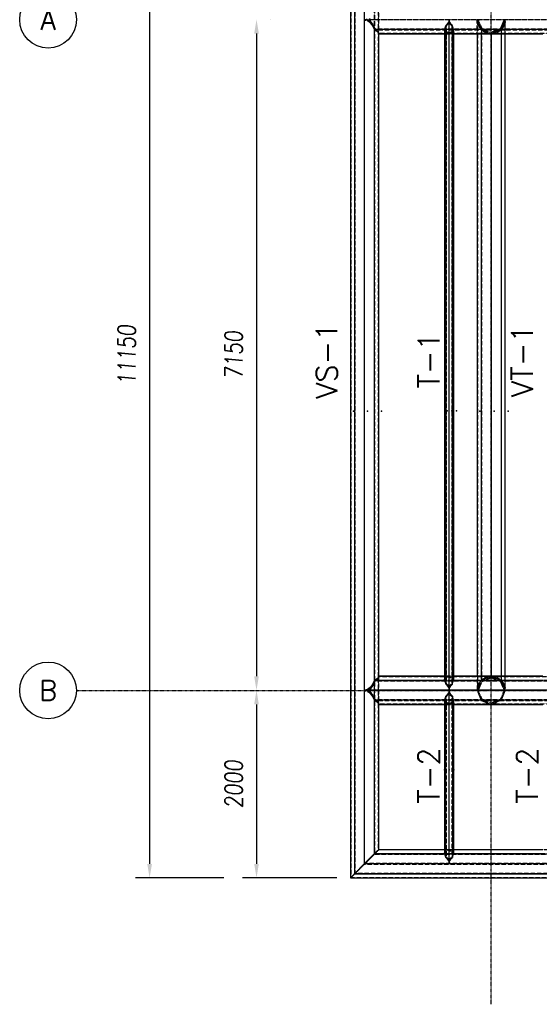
# Model space of a CAD drawing. Extents: x 463450 to 504470, y 98709 to 135344.
# Tile 1 of 20: x 463541 to 469081, y 98709 to 109205. Entities that reach past the tile are written whole.
import ezdxf
from ezdxf.enums import TextEntityAlignment as Align

# ---------------------------------------------------------------- set-up
doc = ezdxf.new("R2010")
doc.units = 0
doc.header["$LTSCALE"] = 10
doc.header["$MEASUREMENT"] = 0
doc.linetypes.add('DASHDOT', pattern=[1, 0.5, -0.25, 0, -0.25])
doc.linetypes.add('HIDDEN', pattern=[0.375, 0.25, -0.125])
doc.layers.get('0').update_dxf_attribs({"linetype": 'CONTINUOUS'})
doc.layers.get('Defpoints').update_dxf_attribs({"linetype": 'CONTINUOUS'})
for name, color, linetype in [('A', 2, 'DASHDOT'), ('BOLA', 4, 'CONTINUOUS'), ('COTAS', 7, 'CONTINUOUS'), ('FORIR', 4, 'CONTINUOUS'), ('G', 3, 'CONTINUOUS'), ('mark3d', 2, 'CONTINUOUS'), ('TR', 6, 'HIDDEN'), ('TXT1', 7, 'CONTINUOUS')]:
    doc.layers.add(name, color=color, linetype=linetype)
doc.styles.add('PADRAO MTL', font='txt.shx', dxfattribs={"width": 0.8, "oblique": 5})
doc.styles.add('POS', font='ROMANS', dxfattribs={"width": 0.7})
doc.styles.add('REGUA175', font='txt.shx', dxfattribs={"width": 0.7, "height": 4.45})
doc.styles.get("Standard").update_dxf_attribs({"font": 'txt.shx', "width": 0.7, "oblique": 5})
doc.dimstyles.new('1-75', dxfattribs={"dimscale": 75, "dimtxt": 2.5, "dimasz": 2, "dimexe": 2, "dimexo": 2, "dimgap": 2, "dimtad": 1, "dimdec": 0, "dimdsep": 46, "dimtxsty": 'PADRAO MTL', "dimcen": 3, "dimclrd": 1, "dimclre": 1, "dimclrt": 7, "dimadec": 0, "dimazin": 0, "dimtfac": 1, "dimtdec": 0, "dimtmove": 0, "dimatfit": 3, "dimfxl": 1, "dimtfill": 1, "dimtolj": 1, "dimarcsym": 0})

# ---------------------------------------------------------------- blocks, each defined once
blk = doc.blocks.new('3D_INFOM')
blk.add_point((0, 0))
at = {"layer": 'FORIR', "flags": 1}
blk.add_attdef('MARK', (8, -4), '', height=5.26, dxfattribs=at)
blk = doc.blocks.new('3D_INFOTEXT')
blk.add_point((0, 0))
at = {"flags": 1}
for tag, p in [('MAR_PEZ', (7, 4)), ('POS_PEZ', (8, -4)), ('NOM_PRO', (8, -13)), ('LUN_PRO', (7, -22)), ('MAT_PRO', (8, -30)), ('HANDLE', (7, -39))]:
    blk.add_attdef(tag, p, '', height=5.26, dxfattribs=at)
blk = doc.blocks.new('Bola_3')
at = {"layer": 'BOLA'}
blk.add_circle((5.04, -1.01), 4.03, dxfattribs=at)
at = {"layer": 'BOLA', "color": 3, "style": 'REGUA175'}
blk.add_attdef('Z1B', text='', height=2.85, dxfattribs=at).set_placement((5.04, -1.01), align=Align.MIDDLE)
blk = doc.blocks.new('*D60')
at = {"layer": 'COTAS', "color": 1, "lineweight": -2, "transparency": 16777216}
for p, q in [((466216, 109206), (466216, 109206)), ((466066, 109056), (466066, 102206)), ((466216, 102056), (466216, 102056))]:
    blk.add_line(p, q, dxfattribs=at)
at = {"layer": 'COTAS', "color": 1, "transparency": 16777216}
for points in [[(466041, 109056), (466091, 109056), (466066, 109206)], [(466041, 102206), (466091, 102206), (466066, 102056)]]:
    blk.add_solid(points, dxfattribs=at)
at = {"layer": 'Defpoints', "color": 0, "transparency": 16777216}
for p in [(466066, 109206), (466066, 102056), (466066, 102056)]:
    blk.add_point(p, dxfattribs=at)
at = {"layer": 'COTAS', "color": 7, "transparency": 16777216, "insert": (465822, 105631), "char_height": 187.5, "attachment_point": 5, "rotation": 90, "style": 'PADRAO MTL', "bg_fill": 3, "box_fill_scale": 1.25, "bg_fill_color": 256, "bg_fill_true_color": 13158600, "bg_fill_transparency": 0}
blk.add_mtext('\\A1;7150', dxfattribs=at)
blk = doc.blocks.new('*D62')
at = {"layer": 'COTAS', "color": 1, "lineweight": -2, "transparency": 16777216}
for p, q in [((466216, 102056), (466216, 102056)), ((466066, 101906), (466066, 100206)), ((466921, 100056), (465916, 100056))]:
    blk.add_line(p, q, dxfattribs=at)
at = {"layer": 'COTAS', "color": 1, "transparency": 16777216}
for points in [[(466041, 101906), (466091, 101906), (466066, 102056)], [(466041, 100206), (466091, 100206), (466066, 100056)]]:
    blk.add_solid(points, dxfattribs=at)
at = {"layer": 'Defpoints', "color": 0, "transparency": 16777216}
for p in [(466066, 102056), (466066, 100056), (467071, 100056)]:
    blk.add_point(p, dxfattribs=at)
at = {"layer": 'COTAS', "color": 7, "transparency": 16777216, "insert": (465822, 101056), "char_height": 187.5, "attachment_point": 5, "rotation": 90, "style": 'PADRAO MTL', "bg_fill": 3, "box_fill_scale": 1.25, "bg_fill_color": 256, "bg_fill_true_color": 13158600, "bg_fill_transparency": 0}
blk.add_mtext('\\A1;2000', dxfattribs=at)
blk = doc.blocks.new('*D59')
at = {"layer": 'COTAS', "color": 1, "lineweight": -2, "transparency": 16777216}
for p, q in [((465716, 111206), (464776, 111206)), ((464926, 111056), (464926, 100206)), ((465716, 100056), (464776, 100056))]:
    blk.add_line(p, q, dxfattribs=at)
at = {"layer": 'COTAS', "color": 1, "transparency": 16777216}
for points in [[(464901, 111056), (464951, 111056), (464926, 111206)], [(464901, 100206), (464951, 100206), (464926, 100056)]]:
    blk.add_solid(points, dxfattribs=at)
at = {"layer": 'Defpoints', "color": 0, "transparency": 16777216}
for p in [(465866, 111206), (464926, 100056), (465866, 100056)]:
    blk.add_point(p, dxfattribs=at)
at = {"layer": 'COTAS', "color": 7, "transparency": 16777216, "insert": (464682, 105631), "char_height": 187.5, "attachment_point": 5, "rotation": 90, "style": 'PADRAO MTL', "bg_fill": 3, "box_fill_scale": 1.25, "bg_fill_color": 256, "bg_fill_true_color": 13158600, "bg_fill_transparency": 0}
blk.add_mtext('\\A1;11150', dxfattribs=at)
blk = doc.blocks.new('mark3d1')
at = {"layer": 'mark3d', "color": 4, "style": 'POS'}
blk.add_attdef('MARK', text='', height=3, dxfattribs=at).set_placement((7.18, -1.23), align=Align.CENTER)

msp = doc.modelspace()

# ---------------------------------------------------------------- linework, layer by layer
at = {"layer": 'A'}
for p, q in [((468568.7, 98709), (468568.7, 114233)), ((464144.9, 102055.5), (486660.7, 102055.5))]:
    msp.add_line(p, q, dxfattribs=at)
at = {"layer": 'G'}
for p, q in [((467068.7, 111204.5), (467068.7, 100056.7)), ((467112.6, 100102.8), (467112.6, 111162.7)), ((467218.7, 100209.7), (467218.7, 111057.6)), ((467219.2, 109207.9), (467248, 109201)), ((467248, 109201), (467276.1, 109180.2)), ((467276.1, 109180.2), (467302, 109146.5)), ((468111.6, 109178.6), (468091, 109150.3)), ((468118.6, 109207.9), (468111.6, 109178.6)), ((468118.7, 102059.3), (468118.7, 109207.9)), ((468125.8, 109178.6), (468118.8, 109207.9)), ((468146.4, 109150.3), (468125.8, 109178.6)), ((467302, 109146.5), (467324.8, 109101.1)), ((467324.8, 109101.1), (467324.8, 109101)), ((467324.8, 102163.6), (467324.8, 109101.1)), ((467324.8, 109101), (467343.4, 109091.1)), ((468071.2, 109101), (467324.8, 109101)), ((467343.4, 109091.1), (467357.3, 109079.9)), ((467357.3, 109079.9), (467365.8, 109067.7)), ((467365.8, 109067.7), (467368.7, 109055)), ((467368.7, 102205.5), (467368.7, 109055)), ((467368.7, 109054.9), (468068.7, 109054.9)), ((468071.2, 109101), (468068.7, 109095.9)), ((468068.7, 109095.9), (468068.7, 102168.5)), ((468078.9, 109124.1), (468071.2, 109101)), ((468083.3, 109144.3), (468078.9, 109124.1)), ((468091, 109150.3), (468083.3, 109144.3)), ((468083.3, 109144.3), (468083.3, 102121.6)), ((468154, 109144.3), (468146.4, 109150.3)), ((468158.5, 109124.1), (468154, 109144.3)), ((468154, 102121.6), (468154, 109144.3)), ((468166.2, 109101), (468158.5, 109124.1)), ((468168.7, 109095.9), (468166.2, 109101)), ((469121.2, 109101), (468166.2, 109101)), ((468168.7, 102168.5), (468168.7, 109095.9)), ((468168.7, 109054.9), (469118.7, 109054.9)), ((468418.7, 109054.9), (468418.7, 102205.5)), ((468462.6, 109054.9), (468462.6, 102205.5)), ((468568.7, 109054.9), (468568.2, 109054.9)), ((468568.7, 109054.9), (468568.6, 109054.9)), ((468568.6, 109054.9), (468568.7, 109054.9)), ((468568.6, 109054.9), (468568.6, 109054.9)), ((468568.7, 109054.9), (468568.8, 109054.9)), ((468568.7, 109054.9), (468568.7, 102205.5)), ((468568.7, 109054.9), (468568.7, 109054.9)), ((468569.2, 109054.9), (468568.7, 109054.9)), ((468674.8, 109054.9), (468674.8, 102205.5)), ((468718.7, 102205.5), (468718.7, 109054.9)), ((467324.8, 102163.6), (467302, 102118.9)), ((467343.4, 102172.6), (467324.8, 102163.7)), ((467324.8, 102163.7), (468071.2, 102163.7)), ((467324.8, 102163.7), (467324.8, 102163.6)), ((467357.3, 102182.9), (467343.4, 102172.6)), ((467365.8, 102194), (467357.3, 102182.9)), ((467368.7, 102205.5), (467365.8, 102194)), ((468068.7, 102205.5), (467368.7, 102205.5)), ((468068.7, 102168.5), (468071.2, 102163.7)), ((468071.2, 102163.7), (468078.9, 102141.4)), ((468078.9, 102141.4), (468083.3, 102121.6)), ((468154, 102121.6), (468158.5, 102141.4)), ((468158.5, 102141.4), (468166.2, 102163.7)), ((468166.2, 102163.7), (468168.7, 102168.5)), ((468166.2, 102163.7), (469121.2, 102163.7)), ((468568.6, 102205.5), (468168.7, 102205.5)), ((468568.4, 102205.5), (468568.7, 102205.5)), ((468568.7, 102205.5), (468569, 102205.5)), ((469118.7, 102205.5), (468568.8, 102205.5)), ((467248, 102065.3), (467219.2, 102058.5)), ((467219.2, 102058.5), (467248, 102051.6)), ((468118.6, 102058.5), (467219.2, 102058.5)), ((467276.1, 102085.8), (467248, 102065.3)), ((467248, 102051.6), (467276.1, 102030.9)), ((467302, 102118.9), (467276.1, 102085.8)), ((467276.1, 102030.9), (467302, 101997.1)), ((468083.3, 102121.6), (468091, 102115.7)), ((468091, 102115.7), (468111.6, 102087.7)), ((468111.6, 102029.2), (468091, 102000.9)), ((468111.6, 102087.7), (468118.4, 102059.3)), ((468118.6, 102058.5), (468111.6, 102029.2)), ((468118.7, 102059.3), (468118.4, 102059.3)), ((468118.4, 102059.3), (468118.6, 102058.5)), ((468119, 102059.3), (468118.7, 102059.3)), ((468118.7, 100209.7), (468118.7, 102059.3)), ((468118.8, 102058.5), (468119, 102059.3)), ((468125.8, 102029.2), (468118.8, 102058.5)), ((469168.6, 102058.5), (468118.8, 102058.5)), ((468119, 102059.3), (468125.8, 102087.7)), ((468125.8, 102087.7), (468146.4, 102115.7)), ((468146.4, 102000.9), (468125.8, 102029.2)), ((468146.4, 102115.7), (468154, 102121.6)), ((467302, 101997.1), (467324.8, 101951.7)), ((467324.8, 101951.7), (467324.8, 101951.6)), ((467324.8, 100314.9), (467324.8, 101951.7)), ((467324.8, 101951.6), (467343.4, 101941.8)), ((468071.2, 101951.6), (467324.8, 101951.6)), ((467343.4, 101941.8), (467357.3, 101930.5)), ((467357.3, 101930.5), (467365.8, 101918.3)), ((467365.8, 101918.3), (467368.7, 101905.6)), ((468071.2, 101951.6), (468068.7, 101946.6)), ((468068.7, 101946.6), (468068.7, 100319.7)), ((468078.9, 101974.7), (468071.2, 101951.6)), ((468083.3, 101994.9), (468078.9, 101974.7)), ((468091, 102000.9), (468083.3, 101994.9)), ((468083.3, 100272.9), (468083.3, 101994.9)), ((468154, 101994.9), (468146.4, 102000.9)), ((468158.5, 101974.7), (468154, 101994.9)), ((468154, 101994.9), (468154, 100272.9)), ((468166.2, 101951.6), (468158.5, 101974.7)), ((468168.7, 101946.6), (468166.2, 101951.6)), ((469121.2, 101951.6), (468166.2, 101951.6)), ((468168.7, 100319.7), (468168.7, 101946.6)), ((467368.7, 100356.7), (467368.7, 101905.6)), ((467368.7, 101905.6), (468068.7, 101905.6)), ((468168.7, 101905.6), (469118.7, 101905.6)), ((468568.6, 101905.6), (468568.7, 101905.5)), ((468568.7, 101905.5), (468568.8, 101905.6)), ((467368.7, 100356.7), (467324.8, 100314.9)), ((468068.7, 100356.7), (467368.7, 100356.7)), ((469118.7, 100356.7), (468168.7, 100356.7)), ((467324.8, 100314.9), (467218.7, 100209.7)), ((467324.8, 100314.9), (468071.2, 100314.9)), ((468068.7, 100319.7), (468071.2, 100314.9)), ((468071.2, 100314.9), (468078.9, 100292.5)), ((468078.9, 100292.5), (468083.3, 100272.9)), ((468083.3, 100272.9), (468091.1, 100266.9)), ((468091.1, 100266.9), (468111.7, 100238.9)), ((468111.7, 100238.9), (468118.7, 100209.7)), ((468118.7, 100209.7), (468125.7, 100238.9)), ((468125.7, 100238.9), (468146.3, 100266.9)), ((468146.3, 100266.9), (468154, 100272.9)), ((468154, 100272.9), (468158.5, 100292.5)), ((468158.5, 100292.5), (468166.2, 100314.9)), ((468166.2, 100314.9), (468168.7, 100319.7)), ((468166.2, 100314.9), (469121.2, 100314.9)), ((467218.7, 100209.7), (467112.6, 100102.8)), ((467218.7, 100209.7), (485418.7, 100209.7)), ((467112.6, 100102.8), (467068.7, 100056.7)), ((467068.7, 100056.7), (485568.7, 100056.7)), ((467112.6, 100102.8), (485524.8, 100102.8))]:
    msp.add_line(p, q, dxfattribs=at)
at = {"layer": 'TR'}
for p, q in [((467071.3, 111201.9), (467071.3, 100059.4)), ((467114.5, 111160.8), (467114.5, 100104.6)), ((467322.9, 110952.5), (467322.9, 100313)), ((467366, 100354), (467366, 110907.3)), ((467324.8, 109101.1), (467324.8, 109313)), ((467368.7, 109055), (467368.7, 109354.9)), ((467248, 109209), (467218.7, 109202)), ((485418.7, 109201.9), (467218.7, 109201.9)), ((467218.7, 109201.8), (467248, 109194.9)), ((467248, 109194.9), (467276.1, 109174.5)), ((467276.1, 109214.5), (467259.2, 109202)), ((467259.2, 109202), (467276.1, 109189.8)), ((485378.2, 109202), (467259.2, 109202)), ((467259.5, 109207.8), (467276.1, 109195.6)), ((467276.1, 109195.6), (467302, 109161.8)), ((467276.1, 109189.8), (467302, 109156.6)), ((467276.1, 109174.5), (467302, 109141.3)), ((467302, 109161.8), (467324.8, 109116.4)), ((468118.7, 109172.6), (468102.5, 109150.3)), ((468134.9, 109150.3), (468118.7, 109172.6)), ((468418.7, 109204.9), (468462.6, 109098.8)), ((468418.7, 109054.9), (468418.7, 109204.9)), ((468418.7, 109204.9), (468421.6, 109175.6)), ((468421.3, 109178), (468421.3, 109054.9)), ((468421.6, 109175.6), (468430.1, 109147.5)), ((468471.6, 109107.8), (468431.4, 109204.9)), ((468706, 109204.9), (468665.8, 109107.8)), ((468674.8, 109098.8), (468718.7, 109204.9)), ((468715.8, 109175.6), (468707.3, 109147.5)), ((468718.7, 109204.9), (468715.8, 109175.6)), ((468716, 102082.5), (468716, 109178)), ((468718.7, 109054.9), (468718.7, 109204.9)), ((467302, 109156.6), (467324.8, 109112)), ((467302, 109141.3), (467324.7, 109096.8)), ((467324.7, 109096.8), (485312.7, 109096.8)), ((467324.8, 109096.7), (467324.7, 109096.8)), ((467324.8, 109116.4), (467328.5, 109105.4)), ((467324.8, 109112), (467328.4, 109101.3)), ((467343.4, 109087.8), (467324.8, 109096.7)), ((467343.4, 109094.1), (467328.4, 109101.3)), ((467328.4, 109101.3), (485309, 109101.3)), ((485308.9, 109105.4), (467328.5, 109105.4)), ((467328.5, 109105.4), (467343.4, 109097.5)), ((467343.4, 109097.5), (467357.3, 109086.2)), ((467357.3, 109083.9), (467343.4, 109094.1)), ((467357.3, 109077.6), (467343.4, 109087.8)), ((467357.3, 109086.2), (467365.8, 109074)), ((467365.8, 109072.8), (467357.3, 109083.9)), ((467365.8, 109066.5), (467357.3, 109077.6)), ((467365.8, 109074), (467368.7, 109061.3)), ((467368.7, 109061.3), (467365.8, 109072.8)), ((467368.7, 109054.9), (467365.8, 109066.5)), ((467368.7, 109055), (467368.7, 109061.3)), ((467368.7, 109061.3), (485268.7, 109061.3)), ((467368.7, 109061.3), (467368.7, 109061.3)), ((467368.7, 109055), (467368.7, 109054.9)), ((468075.6, 109081.9), (468068.7, 109095.9)), ((468068.7, 109054.9), (468168.7, 109054.9)), ((468166.2, 109101), (468071.2, 109101)), ((468075.9, 109101), (468073.4, 109095.9)), ((468080.4, 109081.9), (468073.4, 109095.9)), ((468073.4, 109095.9), (468073.4, 102168.5)), ((468083.3, 109071.6), (468075.6, 109081.9)), ((468083.7, 109124.1), (468075.9, 109101)), ((468086.7, 109073.4), (468080.4, 109081.9)), ((468100.9, 109067.5), (468083.3, 109071.6)), ((468086.7, 109137.9), (468083.7, 109124.1)), ((468102.5, 109150.3), (468086.7, 109137.9)), ((468086.7, 109137.9), (468086.7, 102127.8)), ((468112.4, 109067.5), (468086.7, 109073.4)), ((468118.7, 109065.1), (468100.9, 109067.5)), ((468118.7, 109066.7), (468112.4, 109067.5)), ((468136.5, 109067.5), (468118.7, 109065.1)), ((468125, 109067.5), (468118.7, 109066.7)), ((468150.7, 109073.4), (468125, 109067.5)), ((468150.7, 109137.9), (468134.9, 109150.3)), ((468154, 109071.6), (468136.5, 109067.5)), ((468150.7, 102127.8), (468150.7, 109137.9)), ((468153.7, 109124.1), (468150.7, 109137.9)), ((468157, 109081.9), (468150.7, 109073.4)), ((468161.5, 109101), (468153.7, 109124.1)), ((468161.8, 109081.9), (468154, 109071.6)), ((468163.9, 109095.9), (468157, 109081.9)), ((468163.9, 109095.9), (468161.5, 109101)), ((468168.7, 109095.9), (468161.8, 109081.9)), ((468163.9, 102168.5), (468163.9, 109095.9)), ((468421.3, 109054.9), (468421.3, 102082.5)), ((468430.1, 109147.5), (468444, 109121.6)), ((468444, 109121.6), (468462.6, 109098.8)), ((468462.6, 109098.8), (468462.6, 109054.9)), ((468462.6, 109098.8), (468568.6, 109054.9)), ((468485.4, 109080.2), (468462.6, 109098.8)), ((468462.6, 109098.8), (468462.6, 109054.9)), ((468464.5, 109097.3), (468464.5, 102163.1)), ((468485.4, 109080.2), (468464.5, 109097.3)), ((468464.5, 109097.3), (468464.5, 109054.9)), ((468568.7, 109067.6), (468471.6, 109107.8)), ((468511.3, 109066.3), (468485.4, 109080.2)), ((468539.4, 109057.8), (468511.3, 109066.3)), ((468568.2, 109054.9), (468539.4, 109057.8)), ((468665.8, 109107.8), (468568.7, 109067.6)), ((468568.7, 109054.9), (468568.7, 102205.5)), ((468568.8, 109054.9), (468674.8, 109098.8)), ((468598, 109057.8), (468569.2, 109054.9)), ((468598, 109057.8), (468569.2, 109054.9)), ((468626.1, 109066.3), (468598, 109057.8)), ((468652, 109080.2), (468626.1, 109066.3)), ((468674.8, 109098.8), (468652, 109080.2)), ((468672.9, 109097.3), (468672.9, 102163.1)), ((468672.9, 109097.3), (468672.9, 109061.3)), ((468672.9, 109061.3), (468672.9, 109054.9)), ((468672.9, 109054.9), (468672.9, 102163.1)), ((468693.4, 109121.6), (468674.8, 109098.8)), ((468674.8, 109098.8), (468674.8, 109054.9)), ((468707.3, 109147.5), (468693.4, 109121.6)), ((467324.7, 102159.5), (467302, 102114.2)), ((467324.8, 102148.3), (467302, 102103.6)), ((467324.8, 102144.2), (467302, 102098.8)), ((485312.7, 102159.5), (467324.7, 102159.5)), ((467324.7, 102159.5), (467324.8, 102159.5)), ((467324.8, 102159.5), (467343.4, 102169.4)), ((467324.8, 101951.7), (467324.8, 102163.6)), ((467328.5, 102159.1), (467324.8, 102148.3)), ((467328.4, 102155.1), (467324.8, 102144.2)), ((467328.4, 102155.1), (467343.4, 102163)), ((485309, 102155.1), (467328.4, 102155.1)), ((467343.4, 102166.3), (467328.5, 102159.1)), ((467328.5, 102159.1), (485308.9, 102159.1)), ((467343.4, 102169.4), (467357.3, 102180.6)), ((467357.3, 102176.5), (467343.4, 102166.3)), ((467343.4, 102163), (467357.3, 102174.3)), ((467357.3, 102180.6), (467365.8, 102192.8)), ((467365.8, 102187.6), (467357.3, 102176.5)), ((467357.3, 102174.3), (467365.8, 102186.5)), ((467365.8, 102192.8), (467368.7, 102205.5)), ((467365.8, 102186.5), (467368.7, 102199.2)), ((467368.7, 102199.1), (467365.8, 102187.6)), ((467368.7, 102199.1), (467368.7, 102205.5)), ((467368.7, 101905.6), (467368.7, 102205.5)), ((467368.7, 102205.5), (467368.7, 102205.5)), ((485268.7, 102199.2), (467368.7, 102199.2)), ((467368.7, 102199.2), (467368.7, 102199.1)), ((468168.7, 102205.5), (468068.7, 102205.5)), ((468068.7, 102168.5), (468075.6, 102181.9)), ((468071.2, 102163.7), (468166.2, 102163.7)), ((468073.4, 102168.5), (468080.4, 102181.9)), ((468073.4, 102168.5), (468075.9, 102163.7)), ((468075.6, 102181.9), (468083.3, 102191.5)), ((468075.9, 102163.7), (468083.7, 102141.4)), ((468080.4, 102181.9), (468086.7, 102189.8)), ((468083.3, 102191.5), (468100.9, 102195.2)), ((468083.7, 102141.4), (468086.7, 102127.8)), ((468086.7, 102189.8), (468112.4, 102195.2)), ((468086.7, 102127.8), (468102.5, 102115.7)), ((468100.9, 102195.2), (468118.7, 102197.3)), ((468112.4, 102195.2), (468118.7, 102196)), ((468118.7, 102197.3), (468136.5, 102195.2)), ((468118.7, 102196), (468125, 102195.2)), ((468125, 102195.2), (468150.7, 102189.8)), ((468134.9, 102115.7), (468150.7, 102127.8)), ((468136.5, 102195.2), (468154, 102191.5)), ((468150.7, 102189.8), (468157, 102181.9)), ((468150.7, 102127.8), (468153.7, 102141.4)), ((468153.7, 102141.4), (468161.5, 102163.7)), ((468154, 102191.5), (468161.8, 102181.9)), ((468157, 102181.9), (468163.9, 102168.5)), ((468161.5, 102163.7), (468163.9, 102168.5)), ((468161.8, 102181.9), (468168.7, 102168.5)), ((468418.7, 102205.5), (468418.7, 102055.5)), ((468462.6, 102161.6), (468418.7, 102055.5)), ((468430.1, 102112.9), (468444, 102138.9)), ((468431.4, 102055.5), (468471.6, 102152.6)), ((468444, 102138.9), (468462.6, 102161.6)), ((468462.6, 102205.5), (468462.6, 102199.2)), ((468568.7, 102205.5), (468462.6, 102161.6)), ((468462.6, 102205.5), (468462.6, 102199.2)), ((468462.6, 102199.2), (468462.6, 102161.6)), ((468462.6, 102161.6), (468485.4, 102180.3)), ((468471.6, 102152.6), (468568.7, 102192.8)), ((468485.4, 102180.3), (468511.3, 102194.1)), ((468511.3, 102194.1), (468539.4, 102202.7)), ((468539.4, 102202.7), (468568.4, 102205.5)), ((468568.8, 102205.5), (468568.6, 102205.5)), ((468674.8, 102161.6), (468568.7, 102205.5)), ((468568.7, 102192.8), (468665.8, 102152.6)), ((468569, 102205.5), (468598, 102202.7)), ((468598, 102202.7), (468626.1, 102194.1)), ((468626.1, 102194.1), (468652, 102180.3)), ((468652, 102180.3), (468674.8, 102161.6)), ((468665.8, 102152.6), (468706, 102055.5)), ((468674.8, 102205.5), (468674.8, 102161.6)), ((468674.8, 102161.6), (468693.4, 102138.9)), ((468718.7, 102055.5), (468674.8, 102161.6)), ((468693.4, 102138.9), (468707.3, 102112.9)), ((468718.7, 102055.5), (468718.7, 102205.5)), ((467248, 102059.7), (467218.7, 102052.7)), ((485418.7, 102052.5), (467218.7, 102052.5)), ((467218.7, 102052.4), (467248, 102045.5)), ((467276.1, 102080.4), (467248, 102059.7)), ((467248, 102045.5), (467276.1, 102025.1)), ((467276.1, 102065.1), (467259.2, 102052.7)), ((467259.2, 102052.7), (467276.1, 102040.4)), ((485378.2, 102052.7), (467259.2, 102052.7)), ((467276.1, 102070.4), (467259.5, 102058.4)), ((485377.8, 102058.4), (467259.5, 102058.4)), ((467259.5, 102058.4), (467276.1, 102046.2)), ((467302, 102114.2), (467276.1, 102080.4)), ((467302, 102103.6), (467276.1, 102070.4)), ((467302, 102098.8), (467276.1, 102065.1)), ((467276.1, 102046.2), (467302, 102012.5)), ((467276.1, 102040.4), (467302, 102007.2)), ((467276.1, 102025.1), (467302, 101991.9)), ((468102.5, 102115.7), (468118.7, 102093.7)), ((468118.7, 102023.2), (468102.5, 102000.9)), ((468118.4, 102059.3), (468119, 102059.3)), ((468118.8, 102058.5), (468118.6, 102058.5)), ((468118.7, 102093.7), (468134.9, 102115.7)), ((468134.9, 102000.9), (468118.7, 102023.2)), ((468418.7, 102055.5), (468421.6, 102084.8)), ((468418.7, 102055.5), (468462.6, 101949.5)), ((468421.3, 102082.5), (468421.6, 102084.8)), ((468421.6, 102084.8), (468430.1, 102112.9)), ((468471.6, 101958.5), (468431.4, 102055.5)), ((468693.9, 102026.3), (468665.8, 101958.5)), ((468674.8, 101949.5), (468718.7, 102055.5)), ((468706, 102055.5), (468693.9, 102026.3)), ((468707.3, 102112.9), (468715.8, 102084.8)), ((468715.8, 102084.8), (468718.7, 102055.5)), ((467302, 102012.5), (467324.8, 101967.1)), ((467302, 102007.2), (467324.8, 101962.6)), ((467302, 101991.9), (467324.7, 101947.4)), ((467324.7, 101947.4), (485312.7, 101947.4)), ((467324.8, 101947.4), (467324.7, 101947.4)), ((467324.8, 101967.1), (467328.5, 101956)), ((467324.8, 101962.6), (467328.4, 101952)), ((467343.4, 101938.4), (467324.8, 101947.4)), ((467343.4, 101944.7), (467328.4, 101952)), ((467328.4, 101952), (485309, 101952)), ((485308.9, 101956), (467328.5, 101956)), ((467328.5, 101956), (467343.4, 101948.1)), ((467343.4, 101948.1), (467357.3, 101936.9)), ((467357.3, 101934.5), (467343.4, 101944.7)), ((467357.3, 101928.2), (467343.4, 101938.4)), ((467357.3, 101936.9), (467365.8, 101924.6)), ((467365.8, 101923.4), (467357.3, 101934.5)), ((467365.8, 101917.1), (467357.3, 101928.2)), ((467365.8, 101924.6), (467368.7, 101911.9)), ((467368.7, 101911.9), (467365.8, 101923.4)), ((467368.7, 101905.6), (467365.8, 101917.1)), ((468075.6, 101932.5), (468068.7, 101946.6)), ((468166.2, 101951.6), (468071.2, 101951.6)), ((468075.9, 101951.6), (468073.4, 101946.6)), ((468080.4, 101932.5), (468073.4, 101946.6)), ((468073.4, 101946.6), (468073.4, 100319.7)), ((468083.3, 101922.2), (468075.6, 101932.5)), ((468083.7, 101974.7), (468075.9, 101951.6)), ((468086.7, 101924), (468080.4, 101932.5)), ((468100.9, 101918.1), (468083.3, 101922.2)), ((468086.7, 101988.6), (468083.7, 101974.7)), ((468102.5, 102000.9), (468086.7, 101988.6)), ((468086.7, 101988.6), (468086.7, 100279.1)), ((468112.4, 101918.1), (468086.7, 101924)), ((468118.7, 101915.8), (468100.9, 101918.1)), ((468118.7, 101917.3), (468112.4, 101918.1)), ((468136.5, 101918.1), (468118.7, 101915.8)), ((468125, 101918.1), (468118.7, 101917.3)), ((468150.7, 101924), (468125, 101918.1)), ((468150.7, 101988.6), (468134.9, 102000.9)), ((468154, 101922.2), (468136.5, 101918.1)), ((468150.7, 100279.1), (468150.7, 101988.6)), ((468153.7, 101974.7), (468150.7, 101988.6)), ((468157, 101932.5), (468150.7, 101924)), ((468161.5, 101951.6), (468153.7, 101974.7)), ((468161.8, 101932.5), (468154, 101922.2)), ((468163.9, 101946.6), (468157, 101932.5)), ((468163.9, 101946.6), (468161.5, 101951.6)), ((468168.7, 101946.6), (468161.8, 101932.5)), ((468163.9, 100319.7), (468163.9, 101946.6)), ((468462.6, 101949.5), (468568.6, 101905.6)), ((468568.7, 101918.2), (468471.6, 101958.5)), ((468665.8, 101958.5), (468568.7, 101918.2)), ((468568.8, 101905.6), (468674.8, 101949.5)), ((467368.7, 101905.6), (467368.7, 101911.9)), ((467368.7, 101911.9), (485268.7, 101911.9)), ((467368.7, 101911.9), (467368.7, 101911.9)), ((467368.7, 101905.6), (467368.7, 101905.6)), ((468068.7, 101905.6), (468168.7, 101905.6)), ((467366, 100354), (467322.9, 100313)), ((467366, 100354), (467322.9, 100308.8)), ((467368.7, 100356.7), (467324.8, 100310.6)), ((485271.3, 100354), (467366, 100354)), ((468168.7, 100356.7), (468068.7, 100356.7)), ((468075.6, 100333.1), (468083.3, 100342.7)), ((468080.3, 100333.1), (468086.7, 100341)), ((468083.3, 100342.7), (468100.8, 100346.4)), ((468086.7, 100341), (468112.3, 100346.4)), ((468100.8, 100346.4), (468118.7, 100348.5)), ((468112.3, 100346.4), (468118.7, 100347.2)), ((468118.7, 100348.5), (468136.6, 100346.4)), ((468118.7, 100347.2), (468125.1, 100346.4)), ((468125.1, 100346.4), (468150.7, 100341)), ((468136.6, 100346.4), (468154, 100342.7)), ((468150.7, 100341), (468157, 100333.1)), ((468154, 100342.7), (468161.8, 100333.1)), ((467322.9, 100313), (467218.7, 100209.7)), ((467324.8, 100310.6), (467218.7, 100203.7)), ((467322.9, 100308.8), (467218.7, 100203.8)), ((485314.5, 100313), (467322.9, 100313)), ((467322.9, 100308.8), (467322.9, 100313)), ((467322.9, 100308.8), (485314.5, 100308.8)), ((467324.8, 100314.9), (467324.8, 100310.6)), ((485312.6, 100310.6), (467324.8, 100310.6)), ((468068.7, 100319.7), (468075.6, 100333.1)), ((468071.2, 100314.9), (468166.2, 100314.9)), ((468073.4, 100319.7), (468080.3, 100333.1)), ((468073.4, 100319.7), (468076, 100314.9)), ((468076, 100314.9), (468083.7, 100292.5)), ((468083.7, 100292.5), (468086.7, 100279.1)), ((468086.7, 100279.1), (468102.6, 100266.9)), ((468102.6, 100266.9), (468118.7, 100245)), ((468118.7, 100245), (468134.8, 100266.9)), ((468134.8, 100266.9), (468150.7, 100279.1)), ((468150.7, 100279.1), (468153.7, 100292.5)), ((468153.7, 100292.5), (468161.4, 100314.9)), ((468157, 100333.1), (468163.9, 100319.7)), ((468161.4, 100314.9), (468163.9, 100319.7)), ((468161.8, 100333.1), (468168.7, 100319.7)), ((467218.7, 100203.7), (467112.6, 100098.6)), ((467218.7, 100209.7), (467114.5, 100104.6)), ((467218.7, 100203.8), (467114.5, 100100.5)), ((467218.7, 100209.7), (467218.7, 100209.7)), ((485418.7, 100209.7), (467218.7, 100209.7)), ((467218.7, 100203.8), (467218.7, 100209.7)), ((467218.7, 100203.8), (467218.7, 100203.7)), ((467218.7, 100203.8), (485418.7, 100203.8)), ((467218.7, 100203.7), (485418.7, 100203.7)), ((467112.6, 100098.6), (467068.7, 100056.7)), ((467114.5, 100104.6), (467071.3, 100059.4)), ((467114.5, 100100.5), (467071.3, 100059.4)), ((467071.3, 100059.4), (485566, 100059.4)), ((467112.6, 100098.6), (467112.6, 100102.8)), ((467112.6, 100098.6), (485524.8, 100098.6)), ((485522.9, 100104.6), (467114.5, 100104.6)), ((467114.5, 100100.5), (467114.5, 100104.6)), ((467114.5, 100100.5), (485522.9, 100100.5))]:
    msp.add_line(p, q, dxfattribs=at)

# ---------------------------------------------------------------- block references
for p in [(468568.7, 109054.9), (467098.7, 105031.2), (467398.7, 105031.2), (468098.7, 105034.2), (468198.7, 105034.2), (468448.7, 105030.8), (468748.7, 105030.8), (468568.7, 102205.5), (468718.7, 102055.5), (468068.7, 101207.8), (468168.7, 101207.8)]:
    msp.add_blockref('3D_INFOTEXT', p)
at = {"layer": 'COTAS', "xscale": 75, "yscale": 75, "zscale": 75}
for p, values in [((463465.1, 109281.1), {'Z1B': 'A'}), ((463465.1, 102131.1), {'Z1B': 'B'})]:
    msp.add_blockref('Bola_3', p, dxfattribs=at).add_auto_attribs(values)
at = {"layer": 'G'}
for p in [(467248.7, 105031.2), (468148.7, 105034.2), (468598.7, 105030.8), (468568.7, 102055.5), (468118.7, 101207.8)]:
    msp.add_blockref('3D_INFOM', p, dxfattribs=at)
at = {"layer": 'TXT1', "xscale": 75, "yscale": 75, "zscale": 75, "rotation": 90}
for p, values in [((466833.9, 105031.2), {'MARK': 'VS-1'}), ((468918.4, 105030.8), {'MARK': 'VT-1'}), ((467923.7, 105034.2), {'MARK': 'T-1'}), ((467923.7, 100608.4), {'MARK': 'T-2'}), ((468973.7, 100608.4), {'MARK': 'T-2'})]:
    msp.add_blockref('mark3d1', p, dxfattribs=at).add_auto_attribs(values)

# ---------------------------------------------------------------- next in the draw order: dimensions: what is measured, and where the dimension line sits
at = {"layer": 'COTAS'}
dim = msp.add_linear_dim(base=(466066.2, 102055.5), p1=(466066.2, 109205.5), p2=(466066.2, 102055.5), angle=90, dimstyle='1-75', dxfattribs=at)
dim.commit()
dim.dimension.update_dxf_attribs({"geometry": '*D60', "text_midpoint": (465822.4, 105630.5)})

# ---------------------------------------------------------------- next in the draw order: dimensions: what is measured, and where the dimension line sits
dim = msp.add_linear_dim(base=(466066.2, 100055.7), p1=(466066.2, 102055.5), p2=(467071.3, 100055.7), angle=90, dimstyle='1-75', dxfattribs=at)
dim.commit()
dim.dimension.update_dxf_attribs({"geometry": '*D62', "text_midpoint": (465822.4, 101055.6)})

# ---------------------------------------------------------------- next in the draw order: dimensions: what is measured, and where the dimension line sits
dim = msp.add_linear_dim(base=(464925.6, 100055.7), p1=(465866.2, 111205.6), p2=(465866.2, 100055.7), angle=90, dimstyle='1-75', dxfattribs=at)
dim.commit()
dim.dimension.update_dxf_attribs({"geometry": '*D59', "text_midpoint": (464681.9, 105630.7)})

doc.saveas('drawing.dxf')
